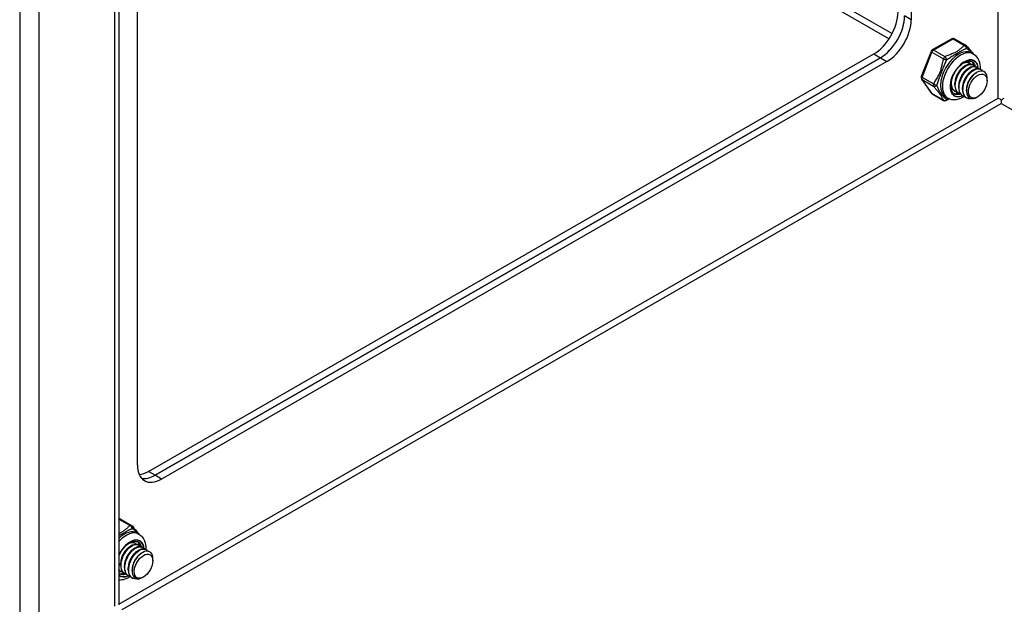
# Model space of a CAD drawing. Header units: inches. Extents: x 25 to 728, y 80 to 333.
# Tile 114 of 160: x 669.75 to 676.94, y 275.13 to 279.4. Entities that reach past the tile are written whole.
import ezdxf

# ---------------------------------------------------------------- set-up
doc = ezdxf.new("R2010")
doc.units = ezdxf.units.IN
doc.header["$MEASUREMENT"] = 0
doc.layers.add('Visible Edges(ANSI)', color=7, linetype='Continuous', lineweight=25)
doc.layers.add('Visible Tangent Edges(ANSI)', color=7, linetype='Continuous', lineweight=25)

msp = doc.modelspace()

# ---------------------------------------------------------------- linework, layer by layer
at = {"layer": 'Visible Edges(ANSI)'}
for p, q in [((670.4712, 297.5058), (670.4712, 275.1205)), ((676.2637, 294.1701), (676.2637, 279.4022)), ((670.6069, 276.1446), (670.6069, 281.1618)), ((676.5607, 279.2628), (676.4176, 279.1804)), ((676.5803, 279.2628), (676.664, 279.2146)), ((676.4091, 279.1705), (676.3376, 278.9861)), ((676.7036, 279.1593), (676.7176, 279.1512)), ((670.6875, 276.0974), (675.9908, 279.1514)), ((676.0389, 279.1237), (670.7356, 276.0697)), ((670.7356, 276.0697), (676.0389, 279.1237)), ((676.0869, 279.096), (670.7836, 276.042)), ((676.6857, 279.0878), (676.6885, 279.0862)), ((676.6506, 279.0593), (676.6631, 279.0665)), ((676.6785, 279.0432), (676.691, 279.0504)), ((676.7063, 279.0272), (676.7188, 279.0344)), ((676.7136, 279.0717), (676.7164, 279.0701)), ((676.7342, 279.0111), (676.7439, 279.0167)), ((676.7415, 279.0557), (676.7443, 279.0541)), ((676.7693, 279.0397), (676.7721, 279.038)), ((676.3398, 278.9676), (676.4113, 278.8656)), ((676.556, 278.939), (676.556, 278.9499)), ((676.819, 278.9556), (676.819, 278.9716)), ((676.5559, 278.8945), (676.5587, 278.8929)), ((676.5838, 278.923), (676.5838, 278.9374)), ((676.5838, 278.8785), (676.5866, 278.8769)), ((676.6117, 278.9069), (676.6117, 278.9214)), ((676.6396, 278.8909), (676.6395, 278.9053)), ((676.6674, 278.8821), (676.6674, 278.8893)), ((676.4176, 278.8598), (676.5013, 278.8116)), ((676.517, 278.8351), (676.5309, 278.8271)), ((676.6116, 278.8624), (676.6144, 278.8608)), ((676.6395, 278.8464), (676.6423, 278.8448)), ((676.6673, 278.8303), (676.6701, 278.8287)), ((676.751, 278.8376), (676.747, 278.8353)), ((676.9227, 278.8154), (676.9227, 278.7901)), ((670.4808, 275.7503), (670.5645, 275.7021)), ((670.6041, 275.6468), (670.6181, 275.6388)), ((670.5862, 275.5753), (670.589, 275.5737)), ((670.6141, 275.5593), (670.6169, 275.5577)), ((670.5511, 275.5468), (670.5636, 275.554)), ((670.579, 275.5307), (670.5915, 275.538)), ((670.6068, 275.5147), (670.6193, 275.5219)), ((670.6347, 275.4987), (670.6444, 275.5043)), ((670.642, 275.5432), (670.6448, 275.5416)), ((670.6698, 275.5272), (670.6726, 275.5256)), ((670.4843, 275.4105), (670.4843, 275.4249)), ((670.7195, 275.4431), (670.7195, 275.4591)), ((670.4774, 275.3495), (670.4712, 275.354)), ((670.4843, 275.366), (670.4871, 275.3644)), ((670.5121, 275.35), (670.5149, 275.3483)), ((670.5122, 275.3945), (670.5122, 275.4089)), ((670.5401, 275.3784), (670.54, 275.3928)), ((670.5679, 275.3696), (670.5679, 275.3768)), ((670.54, 275.3339), (670.5428, 275.3323)), ((670.5678, 275.3179), (670.5706, 275.3163)), ((670.6515, 275.3251), (670.6475, 275.3228))]:
    msp.add_line(p, q, dxfattribs=at)
at = {"layer": 'Visible Edges(ANSI)', "flags": 128}
for points in [[(676.67, 279.2093), (676.6749, 279.2029), (676.6805, 279.1961), (676.6928, 279.1816), (676.7054, 279.1666), (676.7114, 279.1591), (676.7169, 279.1516)], [(676.5769, 278.862), (676.5717, 278.8656), (676.5671, 278.8701), (676.5629, 278.8757), (676.5594, 278.8823), (676.5565, 278.89), (676.5543, 278.8986), (676.553, 278.9081), (676.5525, 278.9184), (676.553, 278.9294), (676.5543, 278.941), (676.5566, 278.9529), (676.5598, 278.9651), (676.5639, 278.9775), (676.5688, 278.9899), (676.5745, 279.0021), (676.581, 279.0141), (676.5881, 279.0257), (676.5958, 279.0368), (676.6041, 279.0472), (676.6127, 279.057), (676.6217, 279.0659), (676.6309, 279.0738), (676.6402, 279.0808), (676.6494, 279.0867), (676.6586, 279.0915), (676.6675, 279.0951), (676.676, 279.0976), (676.6841, 279.0989), (676.6916, 279.0992), (676.6985, 279.0984), (676.7048, 279.0966), (676.7105, 279.094)], [(676.6481, 279.0859), (676.6507, 279.087), (676.6534, 279.0879), (676.656, 279.0887), (676.6585, 279.0894), (676.6611, 279.0899), (676.6636, 279.0903), (676.6661, 279.0906), (676.6685, 279.0908), (676.6709, 279.0908), (676.6732, 279.0907), (676.6755, 279.0905), (676.6778, 279.0901), (676.68, 279.0896), (676.6821, 279.089), (676.6841, 279.0883), (676.6861, 279.0874), (676.6881, 279.0864), (676.6899, 279.0853), (676.6917, 279.0841), (676.6934, 279.0827), (676.6951, 279.0813), (676.6966, 279.0797), (676.6981, 279.078), (676.6995, 279.0762)], [(676.6857, 279.0878), (676.6848, 279.0883), (676.6838, 279.0888), (676.6829, 279.0893), (676.6819, 279.0897), (676.6808, 279.0901), (676.6798, 279.0905), (676.6788, 279.0908), (676.6777, 279.0911), (676.6766, 279.0914), (676.6755, 279.0916), (676.6744, 279.0918), (676.6733, 279.092), (676.6722, 279.0922), (676.671, 279.0923), (676.6699, 279.0924), (676.6687, 279.0924), (676.6675, 279.0924), (676.6663, 279.0924), (676.6651, 279.0924), (676.6639, 279.0923), (676.6627, 279.0922), (676.6614, 279.092), (676.6602, 279.0918), (676.6589, 279.0916)], [(676.7176, 279.1512), (676.7307, 279.1419), (676.742, 279.1305), (676.7512, 279.1175), (676.7582, 279.1034), (676.7632, 279.0884), (676.7664, 279.0728), (676.7678, 279.0568), (676.7678, 279.0405)], [(676.6506, 279.0592), (676.6464, 279.0566), (676.6421, 279.0536), (676.6379, 279.0503), (676.6337, 279.0466), (676.6295, 279.0427), (676.6254, 279.0385), (676.6215, 279.034), (676.6176, 279.0293), (676.6139, 279.0243), (676.6104, 279.0191), (676.607, 279.0138), (676.6038, 279.0082), (676.6007, 279.0025), (676.5979, 278.9967), (676.5953, 278.9908), (676.593, 278.9848), (676.5909, 278.9788), (676.589, 278.9727), (676.5874, 278.9667), (676.5862, 278.9607), (676.5851, 278.9547), (676.5844, 278.9489), (676.584, 278.9431), (676.5839, 278.9374)], [(676.7136, 279.0717), (676.7061, 279.0749), (676.6977, 279.0763), (676.6887, 279.0759), (676.6791, 279.0737), (676.6691, 279.0697), (676.659, 279.0639), (676.6488, 279.0566), (676.6389, 279.0478), (676.6293, 279.0376), (676.6202, 279.0262), (676.6119, 279.0138), (676.6044, 279.0006), (676.5979, 278.9868), (676.5926, 278.9727), (676.5884, 278.9585), (676.5856, 278.9444), (676.5841, 278.9307), (676.584, 278.9176), (676.5853, 278.9053), (676.588, 278.894), (676.592, 278.8839), (676.5974, 278.8752), (676.6039, 278.868), (676.6116, 278.8624)], [(676.6281, 278.8556), (676.6178, 278.8591), (676.6086, 278.8648), (676.6009, 278.8726), (676.5947, 278.8825), (676.5903, 278.8941), (676.5875, 278.9072), (676.5866, 278.9216), (676.5876, 278.9369), (676.5903, 278.9528), (676.5947, 278.969), (676.6007, 278.9851), (676.6082, 279.0007), (676.6169, 279.0156), (676.6267, 279.0293), (676.6373, 279.0417), (676.6485, 279.0524), (676.66, 279.0612), (676.6716, 279.0679), (676.6829, 279.0724), (676.6937, 279.0745), (676.7038, 279.0744), (676.7129, 279.0719), (676.7208, 279.0671), (676.7273, 279.0601)], [(676.6785, 279.0432), (676.6742, 279.0405), (676.67, 279.0375), (676.6657, 279.0342), (676.6615, 279.0306), (676.6574, 279.0267), (676.6533, 279.0224), (676.6493, 279.018), (676.6455, 279.0132), (676.6418, 279.0083), (676.6382, 279.0031), (676.6348, 278.9977), (676.6316, 278.9922), (676.6286, 278.9865), (676.6258, 278.9807), (676.6232, 278.9747), (676.6208, 278.9688), (676.6187, 278.9627), (676.6169, 278.9567), (676.6153, 278.9507), (676.614, 278.9447), (676.613, 278.9387), (676.6123, 278.9328), (676.6119, 278.927), (676.6117, 278.9214)], [(676.7415, 279.0557), (676.734, 279.0589), (676.7256, 279.0603), (676.7165, 279.0599), (676.7069, 279.0576), (676.697, 279.0536), (676.6868, 279.0479), (676.6767, 279.0406), (676.6667, 279.0317), (676.6572, 279.0215), (676.6481, 279.0101), (676.6398, 278.9977), (676.6323, 278.9845), (676.6258, 278.9708), (676.6204, 278.9567), (676.6163, 278.9425), (676.6134, 278.9284), (676.6119, 278.9147), (676.6118, 278.9016), (676.6131, 278.8892), (676.6158, 278.878), (676.6199, 278.8679), (676.6252, 278.8592), (676.6318, 278.8519), (676.6395, 278.8464)], [(676.656, 278.8396), (676.6456, 278.843), (676.6365, 278.8487), (676.6288, 278.8566), (676.6226, 278.8664), (676.6181, 278.878), (676.6154, 278.8912), (676.6145, 278.9056), (676.6154, 278.9209), (676.6181, 278.9368), (676.6225, 278.953), (676.6286, 278.969), (676.636, 278.9847), (676.6447, 278.9995), (676.6545, 279.0133), (676.6651, 279.0256), (676.6763, 279.0363), (676.6879, 279.0451), (676.6994, 279.0518), (676.7107, 279.0563), (676.7216, 279.0585), (676.7317, 279.0583), (676.7408, 279.0558), (676.7487, 279.051), (676.7552, 279.0441)], [(676.7063, 279.0271), (676.7021, 279.0245), (676.6978, 279.0215), (676.6936, 279.0182), (676.6894, 279.0145), (676.6852, 279.0106), (676.6812, 279.0064), (676.6772, 279.0019), (676.6733, 278.9972), (676.6696, 278.9922), (676.6661, 278.987), (676.6627, 278.9817), (676.6595, 278.9761), (676.6565, 278.9704), (676.6537, 278.9646), (676.6511, 278.9587), (676.6487, 278.9527), (676.6466, 278.9467), (676.6448, 278.9407), (676.6432, 278.9346), (676.6419, 278.9286), (676.6409, 278.9227), (676.6401, 278.9168), (676.6397, 278.911), (676.6396, 278.9054)], [(676.7693, 279.0397), (676.7618, 279.0428), (676.7535, 279.0442), (676.7444, 279.0438), (676.7348, 279.0416), (676.7248, 279.0376), (676.7147, 279.0319), (676.7046, 279.0245), (676.6946, 279.0157), (676.685, 279.0055), (676.676, 278.9941), (676.6676, 278.9817), (676.6601, 278.9685), (676.6537, 278.9547), (676.6483, 278.9406), (676.6441, 278.9264), (676.6413, 278.9124), (676.6398, 278.8986), (676.6397, 278.8855), (676.641, 278.8732), (676.6437, 278.8619), (676.6477, 278.8518), (676.6531, 278.8431), (676.6597, 278.8359), (676.6673, 278.8303)], [(676.7113, 278.8246), (676.6977, 278.8225), (676.685, 278.8233), (676.6735, 278.827), (676.6635, 278.8334), (676.6552, 278.8424), (676.6489, 278.8538), (676.6446, 278.8673), (676.6426, 278.8825), (676.6427, 278.899), (676.6451, 278.9165), (676.6496, 278.9343), (676.656, 278.9521), (676.6643, 278.9694), (676.674, 278.9857), (676.685, 279.0006), (676.697, 279.0137), (676.7096, 279.0246), (676.7223, 279.0332), (676.735, 279.0391), (676.7471, 279.0422), (676.7584, 279.0424), (676.7686, 279.0398), (676.7772, 279.0344), (676.7842, 279.0264)], [(676.7342, 279.0111), (676.7299, 279.0085), (676.7257, 279.0055), (676.7214, 279.0021), (676.7172, 278.9985), (676.7131, 278.9946), (676.709, 278.9903), (676.7051, 278.9859), (676.7012, 278.9811), (676.6975, 278.9762), (676.6939, 278.971), (676.6905, 278.9656), (676.6873, 278.9601), (676.6843, 278.9544), (676.6815, 278.9486), (676.6789, 278.9427), (676.6766, 278.9367), (676.6745, 278.9307), (676.6726, 278.9246), (676.671, 278.9186), (676.6697, 278.9126), (676.6687, 278.9066), (676.668, 278.9007), (676.6676, 278.895), (676.6674, 278.8893)], [(676.8163, 278.994), (676.8116, 279.0063), (676.8045, 279.0159), (676.7954, 279.0227), (676.7846, 279.0263), (676.7723, 279.0267), (676.7591, 279.0237), (676.7453, 279.0175), (676.7314, 279.0083), (676.7178, 278.9962), (676.7051, 278.9818), (676.6936, 278.9654), (676.6838, 278.9476), (676.6761, 278.9291), (676.6707, 278.9103), (676.6678, 278.8921), (676.6677, 278.8749), (676.6702, 278.8595), (676.6754, 278.8464), (676.6831, 278.8361), (676.693, 278.8289), (676.7048, 278.8251), (676.7181, 278.8249), (676.7323, 278.8284), (676.747, 278.8353)], [(676.5568, 278.9537), (676.5564, 278.9494), (676.5561, 278.9452), (676.556, 278.9411), (676.556, 278.937), (676.5561, 278.9329), (676.5564, 278.929), (676.5568, 278.9252), (676.5574, 278.9214), (676.5581, 278.9178), (676.5589, 278.9142), (676.5599, 278.9108), (676.561, 278.9075), (676.5622, 278.9043), (676.5636, 278.9012), (676.565, 278.8982), (676.5667, 278.8954), (676.5684, 278.8928), (676.5703, 278.8903), (676.5722, 278.8879), (676.5743, 278.8857), (676.5765, 278.8836), (676.5788, 278.8818), (676.5812, 278.88), (676.5838, 278.8785)], [(676.6003, 278.8717), (676.5958, 278.8728), (676.5915, 278.8744), (676.5875, 278.8763), (676.5836, 278.8787), (676.58, 278.8814), (676.5767, 278.8845), (676.5736, 278.888), (676.5708, 278.8918), (676.5682, 278.8959), (676.566, 278.9004), (676.564, 278.9052), (676.5624, 278.9102), (676.561, 278.9156), (676.56, 278.9211), (676.5593, 278.9269), (676.5589, 278.9329), (676.5588, 278.9391), (676.559, 278.9454), (676.5596, 278.9519), (676.5604, 278.9585), (676.5616, 278.9651), (676.5631, 278.9718), (676.5649, 278.9786), (676.5669, 278.9853)], [(676.5724, 278.8877), (676.5716, 278.8879), (676.5708, 278.8881), (676.57, 278.8883), (676.5693, 278.8885), (676.5685, 278.8887), (676.5677, 278.8889), (676.567, 278.8892), (676.5662, 278.8894), (676.5655, 278.8897), (676.5647, 278.89), (676.564, 278.8903), (676.5633, 278.8906), (676.5625, 278.8909), (676.5618, 278.8913), (676.5611, 278.8916), (676.5604, 278.892), (676.5597, 278.8923), (676.559, 278.8927), (676.5584, 278.8931), (676.5577, 278.8935), (676.557, 278.8939), (676.5563, 278.8943), (676.5557, 278.8948), (676.555, 278.8952)], [(676.5551, 278.895), (676.5551, 278.895), (676.5552, 278.8949), (676.5552, 278.8949), (676.5552, 278.8949), (676.5553, 278.8949), (676.5553, 278.8949), (676.5553, 278.8948), (676.5554, 278.8948), (676.5554, 278.8948), (676.5554, 278.8948), (676.5555, 278.8948), (676.5555, 278.8947), (676.5555, 278.8947), (676.5556, 278.8947), (676.5556, 278.8947), (676.5556, 278.8947), (676.5557, 278.8946), (676.5557, 278.8946), (676.5557, 278.8946), (676.5558, 278.8946), (676.5558, 278.8946), (676.5558, 278.8945), (676.5559, 278.8945), (676.5559, 278.8945)], [(676.5431, 278.8213), (676.5311, 278.8164), (676.5201, 278.8112)], [(676.6534, 278.8402), (676.6391, 278.8317), (676.6244, 278.8248), (676.6092, 278.8195), (676.5935, 278.8161), (676.5776, 278.815), (676.5615, 278.8163), (676.5458, 278.8203), (676.5309, 278.8271)], [(670.5705, 275.6968), (670.5754, 275.6904), (670.581, 275.6836), (670.5933, 275.6691), (670.6059, 275.6541), (670.6119, 275.6466), (670.6174, 275.6392)], [(670.6181, 275.6388), (670.6312, 275.6295), (670.6425, 275.6181), (670.6517, 275.605), (670.6587, 275.5909), (670.6637, 275.5759), (670.6669, 275.5604), (670.6683, 275.5443), (670.6683, 275.528)], [(670.4712, 275.4817), (670.4778, 275.4951), (670.4853, 275.5081), (670.4936, 275.5206), (670.5025, 275.5323), (670.512, 275.5432), (670.5219, 275.5531), (670.532, 275.5619), (670.5423, 275.5694), (670.5525, 275.5757), (670.5625, 275.5805), (670.5722, 275.584), (670.5813, 275.586), (670.5899, 275.5867), (670.5977, 275.5861), (670.6047, 275.5844), (670.611, 275.5815)], [(670.6141, 275.5593), (670.6066, 275.5624), (670.5982, 275.5638), (670.5892, 275.5634), (670.5796, 275.5612), (670.5696, 275.5572), (670.5595, 275.5515), (670.5493, 275.5441), (670.5394, 275.5353), (670.5298, 275.5251), (670.5207, 275.5137), (670.5124, 275.5013), (670.5049, 275.4881), (670.4984, 275.4744), (670.4931, 275.4603), (670.4889, 275.446), (670.4861, 275.432), (670.4846, 275.4183), (670.4845, 275.4051), (670.4858, 275.3928), (670.4885, 275.3815), (670.4925, 275.3714), (670.4979, 275.3627), (670.5044, 275.3555), (670.5121, 275.35)], [(670.5286, 275.3432), (670.5183, 275.3466), (670.5091, 275.3523), (670.5014, 275.3602), (670.4952, 275.37), (670.4908, 275.3816), (670.488, 275.3948), (670.4871, 275.4091), (670.4881, 275.4245), (670.4908, 275.4404), (670.4952, 275.4565), (670.5012, 275.4726), (670.5086, 275.4883), (670.5174, 275.5031), (670.5272, 275.5169), (670.5378, 275.5292), (670.549, 275.5399), (670.5605, 275.5487), (670.5721, 275.5554), (670.5834, 275.5599), (670.5942, 275.5621), (670.6043, 275.5619), (670.6134, 275.5594), (670.6213, 275.5546), (670.6278, 275.5477)], [(670.5486, 275.5734), (670.5512, 275.5745), (670.5538, 275.5754), (670.5565, 275.5762), (670.559, 275.5769), (670.5616, 275.5774), (670.5641, 275.5779), (670.5666, 275.5781), (670.569, 275.5783), (670.5714, 275.5783), (670.5737, 275.5782), (670.576, 275.578), (670.5783, 275.5777), (670.5805, 275.5772), (670.5826, 275.5766), (670.5846, 275.5758), (670.5866, 275.575), (670.5886, 275.574), (670.5904, 275.5729), (670.5922, 275.5716), (670.5939, 275.5703), (670.5956, 275.5688), (670.5971, 275.5672), (670.5986, 275.5655), (670.6, 275.5637)], [(670.5862, 275.5753), (670.5853, 275.5758), (670.5843, 275.5763), (670.5833, 275.5768), (670.5824, 275.5772), (670.5813, 275.5776), (670.5803, 275.578), (670.5793, 275.5783), (670.5782, 275.5786), (670.5771, 275.5789), (670.576, 275.5792), (670.5749, 275.5794), (670.5738, 275.5795), (670.5727, 275.5797), (670.5715, 275.5798), (670.5704, 275.5799), (670.5692, 275.5799), (670.568, 275.58), (670.5668, 275.5799), (670.5656, 275.5799), (670.5644, 275.5798), (670.5632, 275.5797), (670.5619, 275.5796), (670.5607, 275.5794), (670.5594, 275.5792)], [(670.5511, 275.5467), (670.5469, 275.5441), (670.5426, 275.5411), (670.5384, 275.5378), (670.5342, 275.5342), (670.53, 275.5302), (670.5259, 275.526), (670.522, 275.5215), (670.5181, 275.5168), (670.5144, 275.5118), (670.5109, 275.5067), (670.5075, 275.5013), (670.5043, 275.4957), (670.5012, 275.49), (670.4984, 275.4842), (670.4958, 275.4783), (670.4935, 275.4723), (670.4914, 275.4663), (670.4895, 275.4603), (670.4879, 275.4542), (670.4866, 275.4482), (670.4856, 275.4423), (670.4849, 275.4364), (670.4845, 275.4306), (670.4844, 275.425)], [(670.579, 275.5307), (670.5747, 275.5281), (670.5705, 275.5251), (670.5662, 275.5217), (670.562, 275.5181), (670.5579, 275.5142), (670.5538, 275.51), (670.5498, 275.5055), (670.546, 275.5008), (670.5423, 275.4958), (670.5387, 275.4906), (670.5353, 275.4852), (670.5321, 275.4797), (670.5291, 275.474), (670.5263, 275.4682), (670.5237, 275.4623), (670.5213, 275.4563), (670.5192, 275.4503), (670.5174, 275.4442), (670.5158, 275.4382), (670.5145, 275.4322), (670.5135, 275.4262), (670.5128, 275.4204), (670.5124, 275.4146), (670.5122, 275.4089)], [(670.642, 275.5432), (670.6345, 275.5464), (670.6261, 275.5478), (670.617, 275.5474), (670.6074, 275.5452), (670.5975, 275.5412), (670.5873, 275.5354), (670.5772, 275.5281), (670.5672, 275.5192), (670.5577, 275.509), (670.5486, 275.4976), (670.5403, 275.4853), (670.5328, 275.4721), (670.5263, 275.4583), (670.5209, 275.4442), (670.5168, 275.43), (670.5139, 275.4159), (670.5124, 275.4022), (670.5123, 275.3891), (670.5136, 275.3768), (670.5163, 275.3655), (670.5204, 275.3554), (670.5257, 275.3467), (670.5323, 275.3395), (670.54, 275.3339)], [(670.5565, 275.3271), (670.5461, 275.3305), (670.537, 275.3363), (670.5293, 275.3441), (670.5231, 275.354), (670.5186, 275.3656), (670.5159, 275.3787), (670.515, 275.3931), (670.5159, 275.4084), (670.5186, 275.4243), (670.523, 275.4405), (670.529, 275.4566), (670.5365, 275.4722), (670.5452, 275.4871), (670.555, 275.5008), (670.5656, 275.5132), (670.5768, 275.5239), (670.5884, 275.5326), (670.5999, 275.5394), (670.6112, 275.5439), (670.6221, 275.546), (670.6322, 275.5459), (670.6413, 275.5434), (670.6492, 275.5386), (670.6557, 275.5316)], [(670.6068, 275.5147), (670.6026, 275.512), (670.5983, 275.509), (670.5941, 275.5057), (670.5899, 275.5021), (670.5857, 275.4981), (670.5817, 275.4939), (670.5777, 275.4894), (670.5738, 275.4847), (670.5701, 275.4798), (670.5666, 275.4746), (670.5632, 275.4692), (670.56, 275.4637), (670.557, 275.458), (670.5541, 275.4521), (670.5516, 275.4462), (670.5492, 275.4403), (670.5471, 275.4342), (670.5452, 275.4282), (670.5437, 275.4221), (670.5424, 275.4161), (670.5414, 275.4102), (670.5406, 275.4043), (670.5402, 275.3985), (670.5401, 275.3929)], [(670.6698, 275.5272), (670.6623, 275.5304), (670.6539, 275.5318), (670.6449, 275.5313), (670.6353, 275.5291), (670.6253, 275.5251), (670.6152, 275.5194), (670.605, 275.512), (670.5951, 275.5032), (670.5855, 275.493), (670.5765, 275.4816), (670.5681, 275.4692), (670.5606, 275.456), (670.5542, 275.4423), (670.5488, 275.4282), (670.5446, 275.414), (670.5418, 275.3999), (670.5403, 275.3862), (670.5402, 275.373), (670.5415, 275.3607), (670.5442, 275.3494), (670.5482, 275.3394), (670.5536, 275.3306), (670.5602, 275.3234), (670.5678, 275.3179)], [(670.6118, 275.3121), (670.5982, 275.31), (670.5855, 275.3108), (670.574, 275.3145), (670.564, 275.3209), (670.5557, 275.33), (670.5494, 275.3414), (670.5451, 275.3548), (670.5431, 275.37), (670.5432, 275.3866), (670.5456, 275.404), (670.5501, 275.4218), (670.5565, 275.4396), (670.5648, 275.4569), (670.5745, 275.4732), (670.5855, 275.4881), (670.5975, 275.5012), (670.61, 275.5122), (670.6228, 275.5207), (670.6355, 275.5266), (670.6476, 275.5297), (670.6589, 275.53), (670.6691, 275.5273), (670.6777, 275.5219), (670.6847, 275.5139)], [(670.6347, 275.4986), (670.6304, 275.496), (670.6262, 275.493), (670.6219, 275.4897), (670.6177, 275.486), (670.6136, 275.4821), (670.6095, 275.4779), (670.6056, 275.4734), (670.6017, 275.4687), (670.598, 275.4637), (670.5944, 275.4585), (670.591, 275.4532), (670.5878, 275.4476), (670.5848, 275.4419), (670.582, 275.4361), (670.5794, 275.4302), (670.5771, 275.4242), (670.575, 275.4182), (670.5731, 275.4121), (670.5715, 275.4061), (670.5702, 275.4001), (670.5692, 275.3941), (670.5685, 275.3883), (670.5681, 275.3825), (670.5679, 275.3768)], [(670.7168, 275.4815), (670.7121, 275.4938), (670.705, 275.5035), (670.6959, 275.5102), (670.6851, 275.5139), (670.6728, 275.5142), (670.6596, 275.5113), (670.6458, 275.505), (670.6319, 275.4958), (670.6183, 275.4837), (670.6056, 275.4693), (670.5941, 275.4529), (670.5843, 275.4352), (670.5766, 275.4166), (670.5712, 275.3979), (670.5683, 275.3796), (670.5682, 275.3625), (670.5707, 275.3471), (670.5759, 275.334), (670.5836, 275.3236), (670.5935, 275.3164), (670.6053, 275.3126), (670.6186, 275.3125), (670.6328, 275.3159), (670.6475, 275.3228)], [(670.5008, 275.3592), (670.4992, 275.3595), (670.4978, 275.3599), (670.4963, 275.3604), (670.4948, 275.3608), (670.4934, 275.3614), (670.492, 275.3619), (670.4906, 275.3625), (670.4893, 275.3632), (670.4879, 275.3639), (670.4866, 275.3646), (670.4854, 275.3654), (670.4841, 275.3662), (670.4829, 275.3671), (670.4817, 275.368), (670.4805, 275.369), (670.4793, 275.37), (670.4782, 275.371), (670.4771, 275.3721), (670.4761, 275.3732), (670.475, 275.3744), (670.474, 275.3756), (670.4731, 275.3768), (670.4721, 275.3781), (670.4712, 275.3794)], [(670.4712, 275.3772), (670.4717, 275.3767), (670.4722, 275.3761), (670.4726, 275.3755), (670.4731, 275.375), (670.4736, 275.3745), (670.4741, 275.3739), (670.4746, 275.3734), (670.4752, 275.3729), (670.4757, 275.3724), (670.4762, 275.3719), (670.4767, 275.3714), (670.4773, 275.3709), (670.4778, 275.3705), (670.4784, 275.37), (670.4789, 275.3696), (670.4795, 275.3691), (670.4801, 275.3687), (670.4807, 275.3683), (670.4812, 275.3679), (670.4818, 275.3675), (670.4824, 275.3671), (670.483, 275.3667), (670.4836, 275.3664), (670.4843, 275.366)], [(670.4729, 275.3752), (670.4728, 275.3753), (670.4728, 275.3753), (670.4727, 275.3753), (670.4726, 275.3753), (670.4725, 275.3753), (670.4725, 275.3753), (670.4724, 275.3754), (670.4723, 275.3754), (670.4723, 275.3754), (670.4722, 275.3754), (670.4721, 275.3754), (670.472, 275.3754), (670.472, 275.3754), (670.4719, 275.3755), (670.4718, 275.3755), (670.4718, 275.3755), (670.4717, 275.3755), (670.4716, 275.3755), (670.4716, 275.3755), (670.4715, 275.3756), (670.4714, 275.3756), (670.4713, 275.3756), (670.4713, 275.3756), (670.4712, 275.3756)], [(670.5539, 275.3277), (670.5443, 275.3218), (670.5344, 275.3166), (670.5244, 275.3121), (670.5141, 275.3083), (670.5036, 275.3055), (670.4929, 275.3035), (670.4821, 275.3026), (670.4712, 275.3027)]]:
    msp.add_lwpolyline(points, dxfattribs=at)
at = {"layer": 'Visible Edges(ANSI)'}
for centre, start, end in [((676.5705, 279.2457), 60.06401, 119.93599), ((676.4274, 279.1634), 119.93599, 158.80211), ((676.6542, 279.1975), 36.71604, 60.06401), ((676.3559, 278.9789), 158.80211, 215.02709), ((676.4274, 278.8769), 215.02709, 240.06401), ((676.5111, 278.8287), 240.06401, 297.23211), ((670.471, 275.7333), 60.06401, 89.35397), ((670.5547, 275.6851), 36.71604, 60.06401)]:
    msp.add_arc(centre, 0.0197, start, end, dxfattribs=at)
for centre, major_axis, ratio, start_param, end_param in [((675.9908, 279.3557), (-0.1248, -0.2166), 0.578093, 0.783464, 2.354261), ((676.0389, 279.3281), (0.1248, 0.2166), 0.578093, 3.925057, 5.495853), ((676.0389, 279.3281), (-0.1248, -0.2166), 0.578093, 0.783464, 2.354261), ((676.0869, 279.3004), (0.1248, 0.2166), 0.578093, 3.925057, 5.495853), ((676.6354, 278.9828), (0.0668, 0.116), 0.578093, 5.718546, 6.217869), ((676.6075, 278.9988), (0.0786, 0.1365), 0.578093, 5.540636, 5.67712), ((676.7369, 278.9243), (0.058, 0.1006), 0.578093, 5.495853, 5.750129), ((676.6075, 278.9988), (0.0786, 0.1365), 0.578093, 3.747658, 3.892421), ((676.6354, 278.9828), (-0.0668, -0.116), 0.578093, 0.065316, 0.520508), ((676.9227, 278.8154), (0.031, -0.0179), 0.001672, 3.927958, 4.713356), ((676.9227, 278.8154), (0.031, 0.0179), 0.001672, 4.711422, 5.49682), ((670.7836, 276.2464), (-0.1248, -0.2166), 0.578093, 5.495853, 7.06665), ((670.6875, 276.3018), (-0.1248, -0.2166), 0.578093, 0.394043, 0.783464), ((670.7356, 276.2741), (-0.1248, -0.2166), 0.578093, 0.193161, 0.783464), ((670.7356, 276.2741), (-0.1248, -0.2166), 0.578093, 0.193161, 0.783464), ((670.5359, 275.4703), (0.0668, 0.116), 0.578093, 5.718546, 6.217869), ((670.508, 275.4863), (0.0786, 0.1365), 0.578093, 5.540636, 5.67712), ((670.6374, 275.4119), (0.058, 0.1006), 0.578093, 5.495853, 5.750129), ((670.5359, 275.4703), (-0.0668, -0.116), 0.578093, 0.065316, 0.520508), ((670.508, 275.4863), (0.0786, 0.1365), 0.578093, 3.747658, 3.892421)]:
    msp.add_ellipse(centre, major_axis=major_axis, ratio=ratio, start_param=start_param, end_param=end_param, dxfattribs=at)
for centre in [(676.7508, 278.9163), (670.6513, 275.4038)]:
    msp.add_ellipse(centre, major_axis=(-0.0481, -0.0836), ratio=0.578093, dxfattribs=at)
at = {"layer": 'Visible Tangent Edges(ANSI)'}
for p, q in [((669.7462, 297.9569), (669.7462, 274.6849)), ((669.8862, 297.8427), (669.8862, 274.7911)), ((670.4422, 275.1113), (670.4422, 297.5225)), ((676.9008, 278.828), (676.9008, 293.8033)), ((670.6069, 282.4777), (676.125, 279.3001)), ((670.6069, 282.4272), (676.1029, 279.2622)), ((676.2637, 279.4022), (676.2156, 279.4299)), ((676.4274, 279.1795), (676.5705, 279.2618)), ((676.5705, 279.2618), (676.6542, 279.2136)), ((676.3439, 278.98), (676.4154, 279.1645)), ((676.4154, 279.1645), (676.4991, 279.1163)), ((676.5111, 279.1313), (676.4274, 279.1795)), ((675.9908, 279.1514), (676.0389, 279.1237)), ((676.0389, 279.1237), (676.0869, 279.096)), ((676.4275, 278.9319), (676.3439, 278.98)), ((676.4154, 278.8619), (676.3439, 278.964)), ((676.3439, 278.964), (676.4275, 278.9158)), ((670.4712, 275.1255), (676.9008, 278.828)), ((676.4991, 278.8137), (676.4154, 278.8619)), ((670.4952, 275.0887), (676.9227, 278.7901)), ((676.9227, 278.7901), (719.544, 254.2461)), ((670.7356, 276.0697), (670.6875, 276.0974)), ((670.7836, 276.042), (670.7356, 276.0697)), ((670.4712, 275.7492), (670.5547, 275.7012))]:
    msp.add_line(p, q, dxfattribs=at)
at = {"layer": 'Visible Tangent Edges(ANSI)', "flags": 128}
for points in [[(676.6542, 279.2136), (676.6486, 279.2099), (676.6434, 279.206), (676.6384, 279.202), (676.6335, 279.198), (676.6288, 279.1939), (676.6242, 279.1897), (676.6196, 279.1856), (676.6149, 279.1815), (676.61, 279.1775), (676.6049, 279.1735), (676.5995, 279.1697), (676.5936, 279.1661), (676.5874, 279.1628), (676.5808, 279.1597), (676.574, 279.1567), (676.567, 279.1539), (676.5599, 279.1512), (676.5527, 279.1485), (676.5455, 279.1459), (676.5384, 279.1432), (676.5313, 279.1404), (676.5244, 279.1375), (676.5176, 279.1344), (676.5111, 279.1313)], [(676.5242, 279.1083), (676.5298, 279.1128), (676.5357, 279.1172), (676.5418, 279.1216), (676.5481, 279.1259), (676.5546, 279.1302), (676.5612, 279.1343), (676.568, 279.1384), (676.5748, 279.1425), (676.5817, 279.1465), (676.5885, 279.1504), (676.5953, 279.1543), (676.602, 279.1581), (676.6085, 279.1619), (676.6147, 279.1655), (676.6207, 279.1689), (676.6265, 279.1722), (676.6321, 279.1753), (676.6375, 279.1783), (676.6429, 279.181), (676.6481, 279.1835), (676.6533, 279.1858), (676.6585, 279.1879), (676.6636, 279.1899), (676.6688, 279.1916)], [(676.6688, 279.1916), (676.6706, 279.1905), (676.6725, 279.1893), (676.6743, 279.1881), (676.6763, 279.1868), (676.6782, 279.1855), (676.6801, 279.1841), (676.6821, 279.1827), (676.6841, 279.1813), (676.6861, 279.1798), (676.6881, 279.1783), (676.6902, 279.1767), (676.6922, 279.1751), (676.6942, 279.1735), (676.6962, 279.1718), (676.6982, 279.1701), (676.7001, 279.1683), (676.7021, 279.1665), (676.704, 279.1647), (676.7059, 279.1628), (676.7078, 279.1608), (676.7096, 279.1589), (676.7114, 279.1569), (676.7131, 279.1549), (676.7148, 279.1528)], [(676.4991, 279.1163), (676.4965, 279.1082), (676.4943, 279.1001), (676.4923, 279.0918), (676.4904, 279.0835), (676.4887, 279.0752), (676.487, 279.0669), (676.4853, 279.0585), (676.4836, 279.0502), (676.4817, 279.0419), (676.4796, 279.0337), (676.4771, 279.0257), (676.4743, 279.0178), (676.4711, 279.0101), (676.4675, 279.0027), (676.4637, 278.9955), (676.4596, 278.9884), (676.4555, 278.9815), (676.4512, 278.9746), (676.447, 278.9678), (676.4428, 278.9608), (676.4387, 278.9538), (676.4348, 278.9466), (676.431, 278.9393), (676.4275, 278.9319)], [(676.4519, 278.9219), (676.4537, 278.9288), (676.4557, 278.9358), (676.458, 278.9429), (676.4604, 278.9501), (676.4631, 278.9574), (676.4659, 278.9648), (676.4688, 278.9724), (676.4719, 278.9801), (676.4751, 278.988), (676.4784, 278.9961), (676.4817, 279.0043), (676.485, 279.0128), (676.4883, 279.0213), (676.4915, 279.0298), (676.4947, 279.0383), (676.4978, 279.0468), (676.5009, 279.0551), (676.504, 279.0632), (676.5072, 279.0712), (676.5104, 279.079), (676.5137, 279.0867), (676.5171, 279.0941), (676.5206, 279.1013), (676.5242, 279.1083)], [(676.4275, 278.9158), (676.431, 278.9112), (676.4348, 278.9065), (676.4387, 278.9017), (676.4428, 278.8968), (676.447, 278.8919), (676.4512, 278.8869), (676.4554, 278.882), (676.4596, 278.8771), (676.4636, 278.8722), (676.4675, 278.8675), (676.471, 278.8629), (676.4743, 278.8584), (676.4771, 278.8543), (676.4795, 278.8503), (676.4817, 278.8465), (676.4836, 278.8429), (676.4853, 278.8394), (676.487, 278.8359), (676.4887, 278.8324), (676.4904, 278.8289), (676.4923, 278.8253), (676.4943, 278.8216), (676.4965, 278.8177), (676.4991, 278.8137)], [(676.5242, 278.8187), (676.5206, 278.821), (676.5171, 278.8234), (676.5137, 278.8258), (676.5104, 278.8284), (676.5072, 278.8311), (676.504, 278.834), (676.5009, 278.8371), (676.4978, 278.8404), (676.4946, 278.844), (676.4915, 278.8479), (676.4883, 278.8521), (676.485, 278.8566), (676.4817, 278.8615), (676.4784, 278.8666), (676.4751, 278.8719), (676.4719, 278.8773), (676.4688, 278.8828), (676.4658, 278.8884), (676.463, 278.8941), (676.4604, 278.8997), (676.458, 278.9054), (676.4557, 278.911), (676.4537, 278.9165), (676.4519, 278.9219)], [(676.5397, 278.8227), (676.539, 278.8225), (676.5383, 278.8223), (676.5377, 278.8222), (676.537, 278.822), (676.5363, 278.8218), (676.5357, 278.8217), (676.535, 278.8215), (676.5343, 278.8213), (676.5337, 278.8212), (676.533, 278.821), (676.5324, 278.8208), (676.5317, 278.8207), (676.5311, 278.8205), (676.5304, 278.8203), (676.5298, 278.8202), (676.5292, 278.82), (676.5285, 278.8199), (676.5279, 278.8197), (676.5273, 278.8195), (676.5266, 278.8194), (676.526, 278.8192), (676.5254, 278.8191), (676.5248, 278.8189), (676.5242, 278.8187)], [(670.5547, 275.7012), (670.5511, 275.6988), (670.5476, 275.6963), (670.5442, 275.6938), (670.5409, 275.6912), (670.5378, 275.6887), (670.5347, 275.686), (670.5316, 275.6834), (670.5286, 275.6807), (670.5256, 275.6781), (670.5226, 275.6754), (670.5197, 275.6727), (670.5166, 275.6701), (670.5136, 275.6675), (670.5104, 275.6649), (670.5071, 275.6623), (670.5037, 275.6598), (670.5002, 275.6574), (670.4965, 275.6551), (670.4926, 275.6528), (670.4886, 275.6507), (670.4844, 275.6486), (670.4801, 275.6466), (670.4757, 275.6447), (670.4712, 275.6429)], [(670.4712, 275.6276), (670.4759, 275.6304), (670.4807, 275.6331), (670.4854, 275.6359), (670.4902, 275.6386), (670.4949, 275.6413), (670.4995, 275.6439), (670.5041, 275.6466), (670.5085, 275.6492), (670.5129, 275.6517), (670.5171, 275.6541), (670.5213, 275.6565), (670.5253, 275.6588), (670.5292, 275.661), (670.533, 275.6631), (670.5368, 275.6652), (670.5405, 275.6671), (670.5442, 275.6689), (670.5478, 275.6707), (670.5514, 275.6723), (670.555, 275.6739), (670.5586, 275.6753), (670.5622, 275.6767), (670.5657, 275.6779), (670.5693, 275.6791)], [(670.5693, 275.6791), (670.5711, 275.678), (670.5729, 275.6768), (670.5748, 275.6756), (670.5767, 275.6743), (670.5787, 275.673), (670.5806, 275.6717), (670.5826, 275.6703), (670.5846, 275.6688), (670.5866, 275.6674), (670.5886, 275.6658), (670.5906, 275.6643), (670.5927, 275.6627), (670.5947, 275.661), (670.5967, 275.6593), (670.5987, 275.6576), (670.6006, 275.6558), (670.6026, 275.654), (670.6045, 275.6522), (670.6064, 275.6503), (670.6083, 275.6484), (670.6101, 275.6464), (670.6119, 275.6444), (670.6136, 275.6424), (670.6153, 275.6403)]]:
    msp.add_lwpolyline(points, dxfattribs=at)
at = {"layer": 'Visible Tangent Edges(ANSI)'}
for centre, major_axis, ratio, start_param, end_param in [((676.5705, 279.2457), (-0.0098, 0.0171), 0.578093, 5.499721, 6.283185), ((676.5705, 279.2457), (0.0098, 0.0171), 0.578093, 0, 0.783464), ((676.4274, 279.1634), (-0.0184, 0.0071), 0.209664, 0, 0.938208), ((676.4274, 279.1634), (0.0098, 0.0171), 0.578093, 0.783464, 1.830662), ((676.4274, 279.1634), (-0.0098, 0.0171), 0.578093, 5.499721, 6.283185), ((676.6103, 278.9972), (-0.0933, -0.1621), 0.578093, 3.141593, 6.283185), ((676.6242, 278.9892), (0.0933, 0.1621), 0.578093, 0, 3.141593), ((676.6542, 279.1975), (0.0098, 0.0171), 0.578093, 0, 0.783464), ((676.6542, 279.1975), (-0.0107, 0.0165), 0.609588, 3.996047, 5.470059), ((676.6542, 279.1975), (0.0158, 0.0118), 0.754115, 5.139012, 6.283185), ((676.5111, 279.1152), (-0.0098, -0.0171), 0.578093, 3.925057, 4.972255), ((676.5111, 279.1152), (-0.0187, 0.0063), 0.17693, 0.929322, 2.403334), ((676.5111, 279.1152), (0.009, -0.0175), 0.54478, 0.910625, 2.384637), ((676.6521, 278.9731), (-0.0737, -0.1279), 0.578093, 2.44536, 6.948591), ((676.6521, 278.9731), (0.0727, 0.1262), 0.578093, 5.604861, 10.073053), ((676.6437, 278.978), (0.0668, 0.116), 0.578093, 5.752575, 6.283185), ((676.3559, 278.9789), (-0.0184, 0.0071), 0.209664, 0, 0.938208), ((676.3559, 278.9789), (-0.0161, -0.0113), 0.787757, 0, 0.35258), ((676.3559, 278.9789), (-0.0098, -0.0171), 0.578093, 4.972255, 6.019452), ((676.4396, 278.9308), (-0.0098, -0.0171), 0.578093, 4.972255, 6.019452), ((676.4396, 278.9308), (0.018, -0.008), 0.241739, 4.090324, 5.564336), ((676.4396, 278.9308), (-0.0158, -0.0118), 0.754115, 0.329838, 1.80385), ((676.4274, 278.8769), (-0.0161, -0.0113), 0.787757, 0, 0.35258), ((676.4274, 278.8769), (-0.0098, -0.0171), 0.578093, 6.019452, 6.283185), ((676.5111, 278.8287), (-0.0165, -0.0107), 0.818923, 0.3797, 1.853712), ((676.5111, 278.8287), (-0.0098, -0.0171), 0.578093, 6.019452, 6.283185), ((676.5111, 278.8287), (0.009, -0.0175), 0.54478, 0, 0.717057), ((676.6437, 278.978), (-0.0668, -0.116), 0.578093, 0, 0.525906), ((670.471, 275.7333), (0.0098, 0.0171), 0.578093, 0, 0.767518), ((670.5547, 275.6851), (0.0098, 0.0171), 0.578093, 0, 0.783464), ((670.5547, 275.6851), (-0.0107, 0.0165), 0.609588, 3.996047, 5.470059), ((670.5108, 275.4847), (0.0933, 0.1621), 0.578093, 0, 1.087676), ((670.5247, 275.4767), (0.0933, 0.1621), 0.578093, 0, 1.200229), ((670.5547, 275.6851), (0.0158, 0.0118), 0.754115, 5.139012, 6.283185), ((670.5526, 275.4607), (0.0737, 0.1279), 0.578093, 5.586953, 7.960387), ((670.5526, 275.4607), (0.0727, 0.1262), 0.578093, 5.604861, 7.977379), ((670.5442, 275.4655), (0.0668, 0.116), 0.578093, 5.752575, 6.283185), ((670.5526, 275.4607), (-0.0727, -0.1262), 0.578093, 6.155921, 6.93146), ((670.5442, 275.4655), (-0.0668, -0.116), 0.578093, 0, 0.525906), ((670.5526, 275.4607), (-0.0737, -0.1279), 0.578093, 6.172913, 6.948591)]:
    msp.add_ellipse(centre, major_axis=major_axis, ratio=ratio, start_param=start_param, end_param=end_param, dxfattribs=at)

doc.saveas('drawing.dxf')
